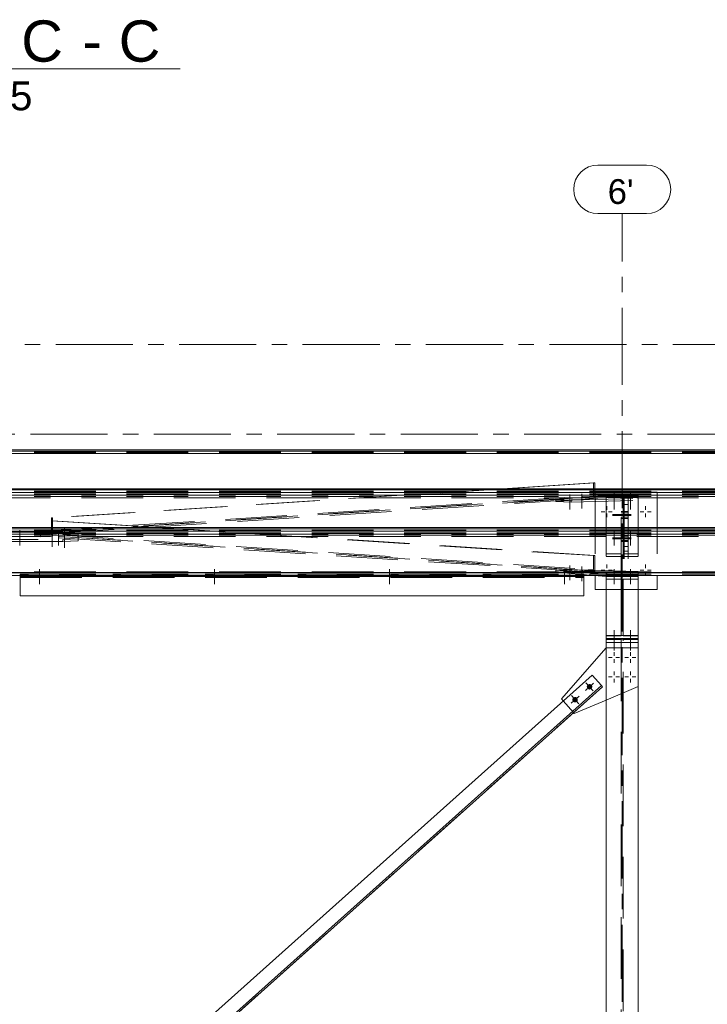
# Model space of a CAD drawing. Header units: millimetres. Extents: x 3 to 1173, y 5 to 825.
# Tile 4 of 22: x 308 to 379, y 331 to 432. Entities that reach past the tile are written whole.
import ezdxf

# ---------------------------------------------------------------- set-up
doc = ezdxf.new("R2010")
doc.units = ezdxf.units.MM
doc.linetypes.add('AXES', pattern=[12.7, 7.9375, -1.5875, 1.5875, -1.5875])
doc.linetypes.add('INTERROMPUX2', pattern=[9.525, 6.35, -3.175])
for name, color, linetype, lineweight in [('Autre type objet', 1, 'Continuous', 0), ('Boulon', 7, 'Continuous', 0), ('Classe 2', 1, 'Continuous', 0), ('Maillage', 1, 'Continuous', 0)]:
    doc.layers.add(name, color=color, linetype=linetype, lineweight=lineweight)
doc.styles.add('ARIAL', font='ARIAL.TTF')

# ---------------------------------------------------------------- blocks, each defined once
blk = doc.blocks.new('*A147')
at = {"layer": 'Maillage', "linetype": 'AXES', "lineweight": 0}
blk.add_line((19.72, 398.45), (618.6, 398.45), dxfattribs=at)
blk = doc.blocks.new('*A150')
at = {"layer": 'Maillage', "linetype": 'AXES', "lineweight": 0}
blk.add_line((42.52, 389.25), (568.84, 389.25), dxfattribs=at)
blk = doc.blocks.new('*A152')
at = {"layer": 'Classe 2', "linetype": 'INTERROMPUX2', "lineweight": 0}
for p, q in [((90.52, 387.37), (520.84, 387.37)), ((90.52, 387.3), (520.84, 387.3)), ((90.52, 387.3), (520.84, 387.3)), ((90.52, 383.08), (520.84, 383.08)), ((90.52, 383.01), (520.84, 383.01)), ((90.52, 383.01), (520.84, 383.01)), ((520.84, 382.94), (90.52, 382.94)), ((90.52, 382.83), (520.84, 382.83)), ((520.84, 382.69), (90.52, 382.69))]:
    blk.add_line(p, q, dxfattribs=at)
at = {"layer": 'Classe 2', "linetype": 'Continuous', "lineweight": 0}
for p, q in [((92.72, 387.62), (518.64, 387.62)), ((92.72, 387.48), (518.64, 387.48)), ((92.72, 387.23), (518.64, 387.23))]:
    blk.add_line(p, q, dxfattribs=at)
blk = doc.blocks.new('*A153')
at = {"layer": 'Classe 2', "linetype": 'INTERROMPUX2', "lineweight": 0}
for p, q in [((90.52, 383.37), (520.84, 383.37)), ((90.52, 383.31), (520.84, 383.31)), ((90.52, 383.3), (520.84, 383.3)), ((90.52, 379.08), (520.84, 379.08)), ((90.52, 379.02), (520.84, 379.02)), ((90.52, 379.01), (520.84, 379.01)), ((520.84, 378.95), (90.52, 378.95)), ((90.52, 378.83), (520.84, 378.83)), ((520.84, 378.7), (90.52, 378.7))]:
    blk.add_line(p, q, dxfattribs=at)
at = {"layer": 'Classe 2', "linetype": 'Continuous', "lineweight": 0}
for p, q in [((92.72, 383.62), (518.64, 383.62)), ((92.72, 383.49), (518.64, 383.49)), ((92.72, 383.24), (518.64, 383.24))]:
    blk.add_line(p, q, dxfattribs=at)
blk = doc.blocks.new('*A154')
at = {"layer": 'Classe 2', "linetype": 'Continuous', "lineweight": 0}
for p, q in [((367.16, 384.23), (357.8, 383.62)), ((367.28, 384.22), (358.01, 383.62)), ((367.16, 384.23), (367.28, 384.22)), ((367.28, 384.22), (367.28, 383.62))]:
    blk.add_line(p, q, dxfattribs=at)
at = {"layer": 'Classe 2', "linetype": 'INTERROMPUX2', "lineweight": 0}
for p, q in [((367.16, 382.79), (367.16, 384.23)), ((357.8, 383.62), (311.39, 380.63)), ((358.01, 383.62), (311.51, 380.63)), ((367.28, 383.62), (367.28, 382.62)), ((310.27, 379.24), (366.04, 382.83)), ((310.27, 379.08), (366.04, 382.68)), ((311.39, 379.19), (367.16, 382.79)), ((311.51, 379.03), (367.28, 382.62)), ((366.04, 382.83), (367.16, 382.79)), ((366.04, 382.68), (366.04, 382.83)), ((366.04, 382.68), (367.28, 382.62)), ((311.51, 380.63), (311.39, 380.63)), ((311.39, 380.63), (311.39, 379.19)), ((311.51, 379.03), (311.51, 380.63)), ((311.39, 379.19), (310.27, 379.24)), ((310.27, 379.24), (310.27, 379.08)), ((310.27, 379.08), (311.51, 379.03))]:
    blk.add_line(p, q, dxfattribs=at)
blk = doc.blocks.new('*A156')
at = {"layer": 'Classe 2', "linetype": 'Continuous', "lineweight": 0}
for p, q in [((90.52, 379.63), (520.84, 379.63)), ((90.52, 379.49), (520.84, 379.49)), ((90.52, 379.24), (520.84, 379.24)), ((90.52, 375.01), (520.84, 375.01)), ((520.84, 374.95), (90.52, 374.95)), ((368.43, 374.7), (247.81, 374.7)), ((520.84, 374.7), (371.76, 374.7))]:
    blk.add_line(p, q, dxfattribs=at)
at = {"layer": 'Classe 2', "linetype": 'INTERROMPUX2', "lineweight": 0}
for p, q in [((90.52, 379.37), (520.84, 379.37)), ((90.52, 379.31), (520.84, 379.31)), ((90.52, 379.3), (520.84, 379.3)), ((90.52, 375.08), (520.84, 375.08)), ((90.52, 375.02), (520.84, 375.02)), ((90.52, 374.83), (520.84, 374.83)), ((371.76, 374.7), (368.43, 374.7))]:
    blk.add_line(p, q, dxfattribs=at)
blk = doc.blocks.new('*A157')
at = {"layer": 'Classe 2', "linetype": 'INTERROMPUX2', "lineweight": 0}
for p, q in [((368.48, 383.04), (368.48, 374.69)), ((368.48, 383.04), (371.76, 383.04)), ((370.02, 382.75), (368.48, 382.75)), ((370.02, 374.3), (370.02, 382.75)), ((371.76, 382.75), (370.22, 382.75)), ((370.22, 382.75), (370.22, 374.3)), ((371.76, 383.04), (371.76, 374.69)), ((368.48, 376.93), (370.02, 376.93)), ((368.48, 376.63), (371.76, 376.63)), ((370.22, 376.93), (371.76, 376.93)), ((368.48, 374.95), (368.48, 374.69)), ((371.76, 374.95), (371.76, 374.6))]:
    blk.add_line(p, q, dxfattribs=at)
at = {"layer": 'Classe 2', "linetype": 'Continuous', "lineweight": 0}
for p, q in [((368.48, 374.69), (368.48, 374.3)), ((368.48, 374.6), (371.76, 374.6)), ((368.48, 374.3), (368.48, 368.19)), ((368.48, 374.3), (370.02, 374.3)), ((370.02, 374.3), (370.02, 368.49)), ((370.22, 374.3), (371.76, 374.3)), ((370.22, 374.3), (370.22, 368.49)), ((371.76, 374.69), (371.76, 368.19)), ((368.48, 368.49), (370.02, 368.49)), ((368.48, 368.19), (371.76, 368.19)), ((370.22, 368.49), (371.76, 368.49))]:
    blk.add_line(p, q, dxfattribs=at)
blk = doc.blocks.new('*A159')
at = {"layer": 'Classe 2', "linetype": 'Continuous', "lineweight": 0}
for p, q in [((367.02, 364.44), (318.32, 320.85)), ((367.02, 364.44), (367.98, 363.36)), ((367.98, 363.36), (320.48, 320.85)), ((368.08, 363.24), (320.72, 320.85)), ((367.98, 363.36), (368.08, 363.24))]:
    blk.add_line(p, q, dxfattribs=at)
at = {"layer": 'Classe 2', "linetype": 'INTERROMPUX2', "lineweight": 0}
blk.add_line((368.08, 363.24), (258.61, 265.25), dxfattribs=at)
blk = doc.blocks.new('*A163')
at = {"layer": 'Classe 2', "linetype": 'Continuous', "lineweight": 0}
for p, q in [((322.29, 379.63), (311.39, 380.33)), ((311.39, 380.33), (311.51, 380.33)), ((311.39, 380.33), (311.39, 379.63)), ((322.5, 379.63), (311.51, 380.33))]:
    blk.add_line(p, q, dxfattribs=at)
at = {"layer": 'Classe 2', "linetype": 'INTERROMPUX2', "lineweight": 0}
for p, q in [((311.51, 380.33), (311.51, 378.74)), ((311.39, 379.63), (311.39, 378.89)), ((367.16, 376.73), (322.29, 379.63)), ((367.28, 376.74), (322.5, 379.63)), ((310.27, 378.84), (311.39, 378.89)), ((366.04, 375.25), (310.27, 378.84)), ((310.27, 378.68), (310.27, 378.84)), ((310.27, 378.68), (311.51, 378.74)), ((366.04, 375.09), (310.27, 378.68)), ((311.39, 378.89), (367.16, 375.3)), ((367.28, 375.14), (311.51, 378.74)), ((367.28, 376.74), (367.16, 376.73)), ((367.16, 376.73), (367.16, 375.3)), ((367.28, 375.14), (367.28, 376.74)), ((367.16, 375.3), (366.04, 375.25)), ((366.04, 375.25), (366.04, 375.09)), ((366.04, 375.09), (367.28, 375.14))]:
    blk.add_line(p, q, dxfattribs=at)
blk = doc.blocks.new('*A165')
at = {"layer": 'Classe 2', "linetype": 'INTERROMPUX2', "lineweight": 0}
for p, q in [((368.48, 368.12), (371.76, 368.12)), ((368.48, 368.12), (368.48, 367.79)), ((368.48, 368.11), (370.02, 368.11)), ((370.02, 368.11), (370.02, 253.65)), ((370.22, 253.65), (370.22, 368.11)), ((370.22, 368.11), (371.76, 368.11)), ((371.76, 368.12), (371.76, 367.8)), ((368.48, 367.8), (368.48, 367.79)), ((368.48, 367.8), (368.48, 367.8)), ((368.48, 367.8), (370.02, 367.8)), ((370.22, 367.8), (371.76, 367.8)), ((371.76, 367.8), (371.76, 367.8))]:
    blk.add_line(p, q, dxfattribs=at)
at = {"layer": 'Classe 2', "linetype": 'Continuous', "lineweight": 0}
for p, q in [((368.48, 367.8), (368.48, 253.65)), ((368.48, 367.79), (371.76, 367.79)), ((371.76, 367.8), (371.76, 253.65))]:
    blk.add_line(p, q, dxfattribs=at)
blk = doc.blocks.new('*A166')
at = {"layer": 'Classe 2', "linetype": 'INTERROMPUX2', "lineweight": 0}
for p, q in [((308.16, 374.84), (308.16, 374.7)), ((308.16, 374.84), (366.16, 374.84)), ((366.16, 374.72), (308.16, 374.72)), ((308.16, 374.48), (366.16, 374.48)), ((366.16, 374.84), (366.16, 374.48))]:
    blk.add_line(p, q, dxfattribs=at)
at = {"layer": 'Classe 2', "linetype": 'Continuous', "lineweight": 0}
for p, q in [((308.16, 372.6), (308.16, 374.7)), ((308.16, 374.6), (366.16, 374.6)), ((366.16, 374.7), (366.16, 372.6)), ((366.16, 372.6), (308.16, 372.6))]:
    blk.add_line(p, q, dxfattribs=at)
blk = doc.blocks.new('*A175')
at = {"layer": 'Classe 2', "linetype": 'INTERROMPUX2', "lineweight": 0}
for p, q in [((368.48, 368.19), (368.48, 368.52)), ((368.48, 368.2), (368.48, 368.52)), ((368.48, 368.52), (371.76, 368.52)), ((371.76, 368.2), (368.48, 368.2)), ((368.48, 368.2), (368.48, 368.19)), ((368.48, 368.12), (371.76, 368.12)), ((371.76, 368.19), (371.76, 368.52)), ((371.76, 368.52), (371.76, 368.2)), ((371.76, 368.2), (371.76, 368.19))]:
    blk.add_line(p, q, dxfattribs=at)
at = {"layer": 'Classe 2', "linetype": 'Continuous', "lineweight": 0}
for p, q in [((368.48, 368.19), (368.48, 367.8)), ((371.76, 368.19), (371.76, 367.8)), ((368.48, 367.8), (371.76, 367.8))]:
    blk.add_line(p, q, dxfattribs=at)
blk = doc.blocks.new('*A176')
at = {"layer": 'Boulon', "linetype": 'Continuous', "lineweight": 0}
for p, q in [((369.28, 369.06), (369.28, 367.14)), ((370.96, 369.06), (370.96, 367.14)), ((369.28, 368.89), (369.28, 366.97)), ((370.96, 368.89), (370.96, 366.97))]:
    blk.add_line(p, q, dxfattribs=at)
blk = doc.blocks.new('*A177')
at = {"layer": 'Classe 2', "linetype": 'INTERROMPUX2', "lineweight": 0}
for p, q in [((364.85, 375.29), (363.3, 375.22)), ((368.43, 374.8), (363.3, 375.22)), ((363.3, 375.22), (363.3, 375.02)), ((363.3, 375.02), (364.85, 375.09)), ((367.22, 374.7), (363.3, 375.02)), ((371.76, 375.11), (364.85, 375.29)), ((364.85, 375.29), (364.85, 375.09)), ((364.85, 375.09), (371.76, 374.91)), ((371.76, 374.79), (371.76, 375.11)), ((368.48, 374.69), (368.48, 374.59)), ((368.48, 374.59), (371.76, 374.59)), ((371.76, 374.59), (371.76, 374.69))]:
    blk.add_line(p, q, dxfattribs=at)
at = {"layer": 'Classe 2', "linetype": 'Continuous', "lineweight": 0}
for p, q in [((368.48, 374.59), (367.22, 374.7)), ((368.48, 374.79), (368.43, 374.8)), ((368.48, 374.79), (371.76, 374.79)), ((368.48, 374.79), (368.48, 374.69)), ((371.76, 374.8), (371.76, 374.79)), ((371.76, 374.79), (371.76, 374.69))]:
    blk.add_line(p, q, dxfattribs=at)
blk = doc.blocks.new('*A178')
at = {"layer": 'Boulon', "linetype": 'Continuous', "lineweight": 0}
for p, q in [((369.28, 375.35), (369.28, 373.85)), ((370.96, 375.35), (370.96, 373.85))]:
    blk.add_line(p, q, dxfattribs=at)
blk = doc.blocks.new('*A179')
at = {"layer": 'Boulon', "linetype": 'Continuous', "lineweight": 0}
for p, q in [((369.28, 375.35), (369.28, 373.85)), ((369.28, 375.28), (369.28, 373.78)), ((370.96, 375.35), (370.96, 373.85)), ((370.96, 375.28), (370.96, 373.78))]:
    blk.add_line(p, q, dxfattribs=at)
blk = doc.blocks.new('*A180')
at = {"layer": 'Boulon', "linetype": 'INTERROMPUX2', "lineweight": 0}
for p, q in [((364.71, 375.71), (364.71, 374.2)), ((365.97, 375.63), (365.97, 374.11))]:
    blk.add_line(p, q, dxfattribs=at)
blk = doc.blocks.new('*A181')
at = {"layer": 'Boulon', "linetype": 'Continuous', "lineweight": 0}
for p, q in [((368.72, 366.25), (369.09, 366.25)), ((369.28, 366.81), (369.28, 366.43)), ((369.28, 365.69), (369.28, 366.06)), ((369.84, 366.25), (369.47, 366.25)), ((370.4, 366.25), (370.77, 366.25)), ((370.96, 366.81), (370.96, 366.43)), ((370.96, 365.69), (370.96, 366.06)), ((371.52, 366.25), (371.15, 366.25)), ((368.72, 364.25), (369.09, 364.25)), ((369.28, 364.81), (369.28, 364.43)), ((369.28, 363.69), (369.28, 364.06)), ((369.84, 364.25), (369.47, 364.25)), ((370.4, 364.25), (370.77, 364.25)), ((370.96, 364.81), (370.96, 364.43)), ((370.96, 363.69), (370.96, 364.06)), ((371.52, 364.25), (371.15, 364.25))]:
    blk.add_line(p, q, dxfattribs=at)
blk = doc.blocks.new('*A182')
at = {"layer": 'Classe 2', "linetype": 'Continuous', "lineweight": 0}
for p, q in [((368.48, 367.25), (363.85, 361.98)), ((363.85, 361.98), (364.04, 361.77)), ((368.48, 361.87), (365.18, 360.49)), ((365.18, 360.49), (365.1, 360.58))]:
    blk.add_line(p, q, dxfattribs=at)
at = {"layer": 'Classe 2', "linetype": 'INTERROMPUX2', "lineweight": 0}
for p, q in [((371.76, 367.25), (368.48, 367.25)), ((371.76, 363.25), (371.76, 367.25)), ((368.48, 361.87), (371.76, 363.25)), ((364.04, 361.77), (365.1, 360.58))]:
    blk.add_line(p, q, dxfattribs=at)
blk = doc.blocks.new('*A183')
at = {"layer": 'Boulon'}
for points in [[(366.58, 363.45), (366.59, 363.46), (366.6, 363.47), (366.61, 363.47), (366.62, 363.48), (366.63, 363.49), (366.65, 363.49), (366.66, 363.5), (366.67, 363.5), (366.69, 363.5), (366.7, 363.51), (366.71, 363.51), (366.73, 363.51), (366.74, 363.51), (366.75, 363.51), (366.77, 363.51), (366.78, 363.51), (366.8, 363.51), (366.81, 363.51), (366.82, 363.5), (366.84, 363.5), (366.85, 363.5), (366.86, 363.49), (366.87, 363.49), (366.89, 363.48), (366.9, 363.47), (366.91, 363.46), (366.92, 363.46), (366.93, 363.45), (366.94, 363.44), (366.95, 363.43), (366.96, 363.42), (366.97, 363.41), (366.98, 363.4), (366.99, 363.39), (366.99, 363.38), (367, 363.36), (367.01, 363.35), (367.01, 363.34), (367.02, 363.33), (367.02, 363.31), (367.02, 363.3), (367.03, 363.29), (367.03, 363.27), (367.03, 363.26), (367.03, 363.24), (367.03, 363.23), (367.03, 363.22), (367.03, 363.2), (367.03, 363.19), (367.03, 363.18), (367.02, 363.16), (367.02, 363.15), (367.02, 363.14), (367.01, 363.12), (367.01, 363.11), (367, 363.1), (366.99, 363.09), (366.98, 363.08), (366.98, 363.06), (366.97, 363.05), (366.96, 363.04), (366.95, 363.03), (366.94, 363.02), (366.93, 363.02), (366.92, 363.01), (366.91, 363), (366.9, 362.99), (366.88, 362.99), (366.87, 362.98), (366.86, 362.97), (366.85, 362.97), (366.83, 362.96), (366.82, 362.96), (366.81, 362.96), (366.79, 362.96), (366.78, 362.95), (366.76, 362.95), (366.75, 362.95), (366.74, 362.95), (366.72, 362.95), (366.71, 362.96), (366.7, 362.96), (366.68, 362.96), (366.67, 362.97), (366.66, 362.97), (366.64, 362.97), (366.63, 362.98), (366.62, 362.99), (366.61, 362.99), (366.6, 363), (366.58, 363.01), (366.57, 363.02), (366.56, 363.03), (366.55, 363.04), (366.54, 363.05), (366.54, 363.06), (366.53, 363.07), (366.52, 363.08), (366.51, 363.09), (366.51, 363.1), (366.5, 363.11), (366.49, 363.13), (366.49, 363.14), (366.48, 363.15), (366.48, 363.17), (366.48, 363.18), (366.48, 363.19), (366.47, 363.21), (366.47, 363.22), (366.47, 363.23), (366.47, 363.25), (366.47, 363.26), (366.48, 363.28), (366.48, 363.29), (366.48, 363.3), (366.49, 363.32), (366.49, 363.33), (366.49, 363.34), (366.5, 363.35), (366.51, 363.37), (366.51, 363.38), (366.52, 363.39), (366.53, 363.4), (366.54, 363.41), (366.55, 363.42), (366.56, 363.43), (366.57, 363.44)], [(365.09, 362.12), (365.1, 362.12), (365.11, 362.13), (365.12, 362.14), (365.13, 362.15), (365.14, 362.15), (365.16, 362.16), (365.17, 362.16), (365.18, 362.17), (365.2, 362.17), (365.21, 362.17), (365.22, 362.18), (365.24, 362.18), (365.25, 362.18), (365.26, 362.18), (365.28, 362.18), (365.29, 362.18), (365.31, 362.18), (365.32, 362.17), (365.33, 362.17), (365.35, 362.17), (365.36, 362.16), (365.37, 362.16), (365.38, 362.15), (365.4, 362.14), (365.41, 362.14), (365.42, 362.13), (365.43, 362.12), (365.44, 362.11), (365.45, 362.11), (365.46, 362.1), (365.47, 362.09), (365.48, 362.08), (365.49, 362.06), (365.5, 362.05), (365.5, 362.04), (365.51, 362.03), (365.52, 362.02), (365.52, 362), (365.53, 361.99), (365.53, 361.98), (365.53, 361.97), (365.54, 361.95), (365.54, 361.94), (365.54, 361.92), (365.54, 361.91), (365.54, 361.9), (365.54, 361.88), (365.54, 361.87), (365.54, 361.86), (365.54, 361.84), (365.53, 361.83), (365.53, 361.82), (365.53, 361.8), (365.52, 361.79), (365.52, 361.78), (365.51, 361.77), (365.5, 361.75), (365.49, 361.74), (365.49, 361.73), (365.48, 361.72), (365.47, 361.71), (365.46, 361.7), (365.45, 361.69), (365.44, 361.68), (365.43, 361.67), (365.42, 361.67), (365.41, 361.66), (365.39, 361.65), (365.38, 361.65), (365.37, 361.64), (365.36, 361.63), (365.34, 361.63), (365.33, 361.63), (365.32, 361.62), (365.3, 361.62), (365.29, 361.62), (365.27, 361.62), (365.26, 361.62), (365.25, 361.62), (365.23, 361.62), (365.22, 361.62), (365.21, 361.62), (365.19, 361.63), (365.18, 361.63), (365.17, 361.64), (365.15, 361.64), (365.14, 361.65), (365.13, 361.65), (365.12, 361.66), (365.11, 361.67), (365.09, 361.67), (365.08, 361.68), (365.07, 361.69), (365.06, 361.7), (365.05, 361.71), (365.05, 361.72), (365.04, 361.73), (365.03, 361.74), (365.02, 361.76), (365.01, 361.77), (365.01, 361.78), (365, 361.79), (365, 361.81), (364.99, 361.82), (364.99, 361.83), (364.99, 361.85), (364.99, 361.86), (364.98, 361.87), (364.98, 361.89), (364.98, 361.9), (364.98, 361.91), (364.98, 361.93), (364.99, 361.94), (364.99, 361.96), (364.99, 361.97), (365, 361.98), (365, 361.99), (365, 362.01), (365.01, 362.02), (365.02, 362.03), (365.02, 362.04), (365.03, 362.06), (365.04, 362.07), (365.05, 362.08), (365.06, 362.09), (365.07, 362.1), (365.08, 362.11)]]:
    blk.add_hatch(color=256, dxfattribs=at).paths.add_polyline_path(points, flags=17)
at = {"layer": 'Boulon', "linetype": 'Continuous', "lineweight": 0}
for p, q in [((366.34, 362.86), (367.17, 363.61)), ((366.38, 363.65), (367.13, 362.82)), ((364.85, 361.53), (365.68, 362.27)), ((364.89, 362.32), (365.64, 361.48))]:
    blk.add_line(p, q, dxfattribs=at)
blk = doc.blocks.new('*A185')
at = {"layer": 'Boulon', "linetype": 'INTERROMPUX2', "lineweight": 0}
for p, q in [((310.16, 375.35), (310.16, 373.85)), ((328.16, 375.35), (328.16, 373.85)), ((346.16, 375.35), (346.16, 373.85)), ((364.16, 375.35), (364.16, 373.85))]:
    blk.add_line(p, q, dxfattribs=at)
at = {"layer": 'Boulon', "linetype": 'Continuous', "lineweight": 0}
for p, q in [((310.16, 375.28), (310.16, 373.78)), ((328.16, 375.28), (328.16, 373.78)), ((346.16, 375.28), (346.16, 373.78)), ((364.16, 375.28), (364.16, 373.78))]:
    blk.add_line(p, q, dxfattribs=at)
blk = doc.blocks.new('*A205')
at = {"layer": 'Autre type objet', "linetype": 'Continuous', "lineweight": 0}
blk.add_line((287.13, 426.82), (324.63, 426.82), dxfattribs=at)
at = {"layer": 'Autre type objet', "style": 'ARIAL'}
for s, height, p in [('Coupe', 4.25, (287.13, 427.57)), ('C', 4.25, (308.28, 427.57)), ('C', 4.25, (318.31, 427.57)), ('-', 4.25, (314.59, 427.57)), ('1:25', 2.975, (301.34, 422.57))]:
    blk.add_text(s, height=height, dxfattribs=at).set_placement(p)
blk = doc.blocks.new('*A214')
at = {"layer": 'Boulon', "linetype": 'INTERROMPUX2', "lineweight": 0}
for p, q in [((311.46, 379.58), (311.46, 378.06)), ((312.72, 379.66), (312.72, 378.14))]:
    blk.add_line(p, q, dxfattribs=at)
blk = doc.blocks.new('*A215')
at = {"layer": 'Boulon', "linetype": 'INTERROMPUX2', "lineweight": 0}
for p, q in [((304.12, 379.35), (304.12, 377.85)), ((304.12, 379.28), (304.12, 377.78)), ((308.12, 379.35), (308.12, 377.85)), ((308.12, 379.28), (308.12, 377.78)), ((312.12, 379.35), (312.12, 377.85)), ((312.12, 379.28), (312.12, 377.78))]:
    blk.add_line(p, q, dxfattribs=at)
blk = doc.blocks.new('*A216')
at = {"layer": 'Classe 2', "linetype": 'INTERROMPUX2', "lineweight": 0}
for p, q in [((303.67, 379.13), (302.11, 379.07)), ((302.11, 379.07), (302.11, 378.26)), ((312.57, 379.13), (303.67, 379.13)), ((303.67, 379.13), (303.67, 378.93)), ((314.12, 379.07), (312.57, 379.13)), ((312.57, 379.13), (312.57, 378.93)), ((314.12, 379.07), (314.12, 378.26)), ((302.11, 378.87), (303.67, 378.93)), ((302.11, 378.46), (303.67, 378.39)), ((303.67, 378.19), (302.11, 378.26)), ((303.67, 378.93), (312.57, 378.93)), ((303.67, 378.39), (312.57, 378.39)), ((303.67, 378.39), (303.67, 378.19)), ((312.57, 378.19), (303.67, 378.19)), ((312.57, 378.93), (314.12, 378.87)), ((312.57, 378.39), (314.12, 378.46)), ((312.57, 378.39), (312.57, 378.19)), ((314.12, 378.26), (312.57, 378.19))]:
    blk.add_line(p, q, dxfattribs=at)
blk = doc.blocks.new('*A217')
at = {"layer": 'Boulon', "linetype": 'INTERROMPUX2', "lineweight": 0}
for p, q in [((311.46, 379.15), (311.46, 377.63)), ((312.72, 379.06), (312.72, 377.55))]:
    blk.add_line(p, q, dxfattribs=at)
blk = doc.blocks.new('*A261')
at = {"layer": 'Maillage', "linetype": 'AXES', "lineweight": 0}
blk.add_line((370.12, 229.21), (370.12, 411.93), dxfattribs=at)
at = {"layer": 'Maillage', "style": 'ARIAL'}
blk.add_text("6'", height=2.55, dxfattribs=at).set_placement((368.62, 412.93))
blk = doc.blocks.new('*A262')
at = {"layer": 'Maillage', "linetype": 'Continuous', "lineweight": 0}
for p, q in [((367.62, 416.93), (372.61, 416.93)), ((367.62, 411.93), (372.61, 411.93))]:
    blk.add_line(p, q, dxfattribs=at)
for centre, start, end in [((367.62, 414.43), 90, 270), ((372.61, 414.43), 270, 90)]:
    blk.add_arc(centre, 2.5, start, end, dxfattribs=at)
blk = doc.blocks.new('*A276')
at = {"layer": 'Boulon', "linetype": 'INTERROMPUX2', "lineweight": 0}
for p, q in [((365.97, 383.09), (365.97, 381.57)), ((364.71, 383.01), (364.71, 381.49))]:
    blk.add_line(p, q, dxfattribs=at)
blk = doc.blocks.new('*A277')
at = {"layer": 'Boulon', "linetype": 'INTERROMPUX2', "lineweight": 0}
for p, q in [((369.28, 382.98), (369.28, 381.48)), ((370.96, 382.98), (370.96, 381.48))]:
    blk.add_line(p, q, dxfattribs=at)
blk = doc.blocks.new('*A278')
at = {"layer": 'Classe 2', "linetype": 'INTERROMPUX2', "lineweight": 0}
for p, q in [((368.48, 382.93), (363.3, 382.5)), ((363.3, 382.3), (368.48, 382.73)), ((363.3, 382.5), (364.85, 382.44)), ((363.3, 382.5), (363.3, 382.3)), ((364.85, 382.24), (363.3, 382.3)), ((364.85, 382.44), (371.76, 382.62)), ((364.85, 382.44), (364.85, 382.24)), ((364.85, 382.24), (371.76, 382.42)), ((371.76, 382.93), (368.48, 382.93)), ((368.48, 382.93), (368.48, 382.73)), ((368.48, 382.73), (371.76, 382.73)), ((371.76, 382.42), (371.76, 382.93))]:
    blk.add_line(p, q, dxfattribs=at)
blk = doc.blocks.new('*A279')
at = {"layer": 'Boulon', "linetype": 'INTERROMPUX2', "lineweight": 0}
for p, q in [((369.28, 379.35), (369.28, 377.85)), ((369.28, 379.28), (369.28, 377.78)), ((370.96, 379.35), (370.96, 377.85)), ((370.96, 379.28), (370.96, 377.78))]:
    blk.add_line(p, q, dxfattribs=at)
blk = doc.blocks.new('*A280')
at = {"layer": 'Boulon', "linetype": 'INTERROMPUX2', "lineweight": 0}
for p, q in [((369.28, 383.35), (369.28, 381.85)), ((369.28, 383.27), (369.28, 381.78)), ((370.96, 383.35), (370.96, 381.85)), ((370.96, 383.27), (370.96, 381.78))]:
    blk.add_line(p, q, dxfattribs=at)
blk = doc.blocks.new('*A281')
at = {"layer": 'Boulon', "linetype": 'Continuous', "lineweight": 0}
for p, q in [((367.96, 381.25), (368.33, 381.25)), ((368.52, 381.81), (368.52, 381.43)), ((368.52, 380.69), (368.52, 381.06)), ((369.08, 381.25), (368.71, 381.25)), ((371.96, 381.25), (372.33, 381.25)), ((372.52, 381.81), (372.52, 381.43)), ((372.52, 380.69), (372.52, 381.06)), ((373.08, 381.25), (372.71, 381.25)), ((367.96, 375.25), (368.33, 375.25)), ((368.52, 375.81), (368.52, 375.43)), ((368.52, 374.69), (368.52, 375.06)), ((369.08, 375.25), (368.71, 375.25)), ((371.96, 375.25), (372.33, 375.25)), ((372.52, 375.81), (372.52, 375.43)), ((372.52, 374.69), (372.52, 375.06)), ((373.08, 375.25), (372.71, 375.25))]:
    blk.add_line(p, q, dxfattribs=at)
blk = doc.blocks.new('*A282')
at = {"layer": 'Boulon', "linetype": 'INTERROMPUX2', "lineweight": 0}
for p, q in [((370.22, 381.26), (370.02, 381.26)), ((370.72, 381.26), (370.32, 381.26)), ((371.04, 380.98), (369.12, 380.98)), ((370.22, 380.7), (370.02, 380.7)), ((370.72, 380.7), (370.32, 380.7))]:
    blk.add_line(p, q, dxfattribs=at)
blk = doc.blocks.new('*A283')
at = {"layer": 'Boulon', "linetype": 'INTERROMPUX2', "lineweight": 0}
for p, q in [((370.22, 381.13), (370.02, 381.13)), ((370.72, 381.13), (370.32, 381.13)), ((371.04, 380.85), (369.12, 380.85)), ((370.22, 380.57), (370.02, 380.57)), ((370.72, 380.57), (370.32, 380.57))]:
    blk.add_line(p, q, dxfattribs=at)
blk = doc.blocks.new('*A284')
at = {"layer": 'Boulon', "linetype": 'INTERROMPUX2', "lineweight": 0}
for p, q in [((371.04, 378.57), (369.12, 378.57)), ((370.22, 378.85), (370.02, 378.85)), ((370.22, 378.29), (370.02, 378.29)), ((370.72, 378.85), (370.32, 378.85)), ((370.72, 378.29), (370.32, 378.29))]:
    blk.add_line(p, q, dxfattribs=at)
blk = doc.blocks.new('*A285')
at = {"layer": 'Boulon', "linetype": 'INTERROMPUX2', "lineweight": 0}
for p, q in [((371.04, 378.45), (369.12, 378.45)), ((370.22, 378.73), (370.02, 378.73)), ((370.22, 378.17), (370.02, 378.17)), ((370.72, 378.73), (370.32, 378.73)), ((370.72, 378.17), (370.32, 378.17))]:
    blk.add_line(p, q, dxfattribs=at)
blk = doc.blocks.new('*A286')
at = {"layer": 'Classe 2', "linetype": 'INTERROMPUX2', "lineweight": 0}
for p, q in [((373.72, 383.25), (367.32, 383.25)), ((367.32, 383.25), (373.72, 383.25)), ((367.32, 383.25), (367.32, 374.69)), ((373.72, 383.25), (373.72, 374.7)), ((371.76, 373.25), (368.48, 373.25))]:
    blk.add_line(p, q, dxfattribs=at)
at = {"layer": 'Classe 2', "linetype": 'Continuous', "lineweight": 0}
for p, q in [((367.32, 374.69), (367.32, 373.25)), ((373.72, 374.7), (373.72, 373.25)), ((368.48, 373.25), (367.32, 373.25)), ((373.72, 373.25), (371.76, 373.25))]:
    blk.add_line(p, q, dxfattribs=at)
blk = doc.blocks.new('*A287')
at = {"layer": 'Classe 2', "linetype": 'INTERROMPUX2', "lineweight": 0}
for p, q in [((370.32, 382.74), (370.32, 373.25)), ((370.32, 382.74), (370.72, 382.74)), ((370.72, 382.74), (370.72, 373.25)), ((370.72, 381.99), (370.32, 381.99)), ((370.32, 377.66), (370.72, 377.66)), ((370.32, 377.18), (370.72, 377.18)), ((370.32, 373.25), (370.72, 373.25)), ((370.72, 373.25), (370.32, 373.25))]:
    blk.add_line(p, q, dxfattribs=at)

msp = doc.modelspace()

# ---------------------------------------------------------------- block references
at = {"lineweight": 0}
for name in ['*A205', '*A262', '*A261', '*A147', '*A150', '*A152', '*A154', '*A153', '*A276', '*A286', '*A280', '*A278', '*A157', '*A277', '*A287', '*A281', '*A282', '*A283', '*A163', '*A156', '*A216', '*A215', '*A214', '*A217', '*A279', '*A284', '*A285', '*A185', '*A177', '*A180', '*A178', '*A179', '*A166', '*A176', '*A175', '*A165', '*A182', '*A181', '*A159', '*A183']:
    msp.add_blockref(name, (0, 0), dxfattribs=at)

doc.saveas('drawing.dxf')
